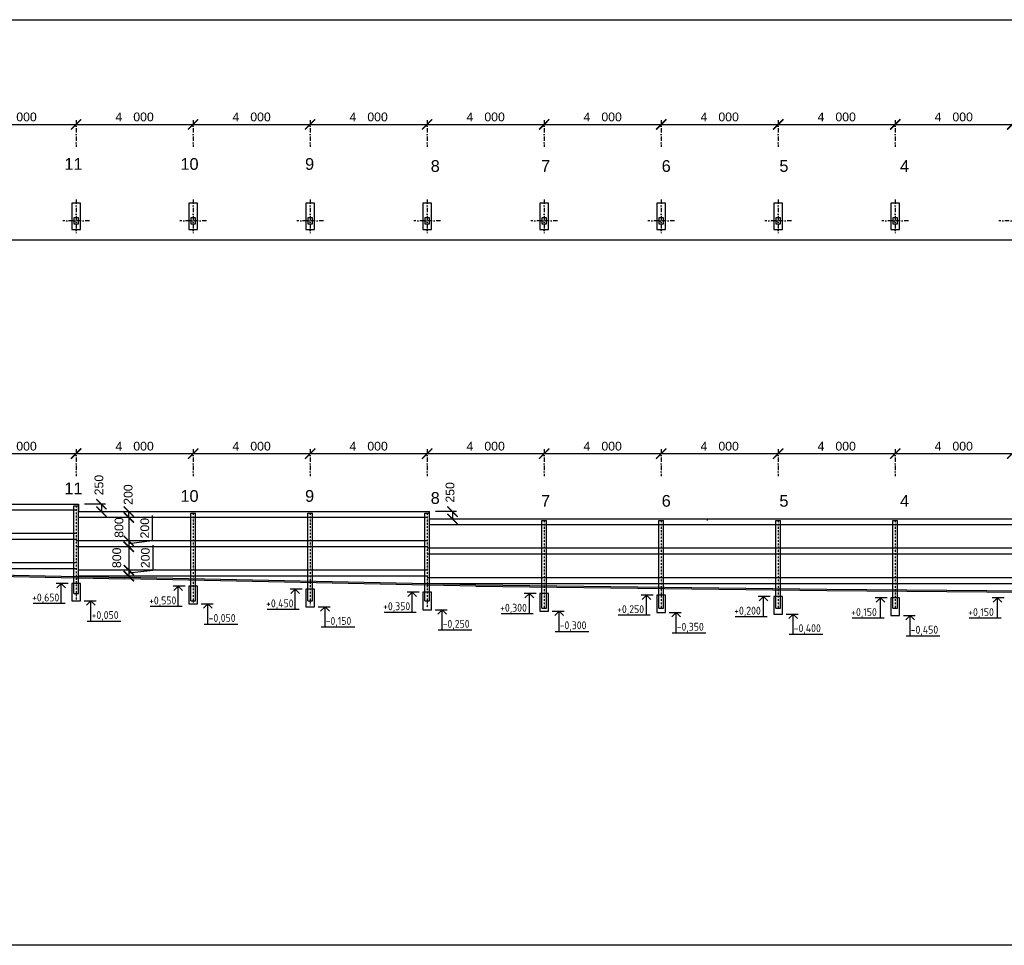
# Model space of a CAD drawing. Extents: x 4743276 to 9726129, y -4307434 to -1665362.
# Tile 6 of 121: x 4849515 to 4883173, y -2166710 to -2135082. Entities that reach past the tile are written whole.
import ezdxf
from ezdxf.enums import TextEntityAlignment as Align

# ---------------------------------------------------------------- set-up
doc = ezdxf.new("R2010")
doc.units = 0
doc.header["$MEASUREMENT"] = 0
doc.linetypes.add('BODKOCIARKOVANA_3', pattern=[5.6, 3, -1.3, 0, -1.3])
doc.layers.get('0').update_dxf_attribs({"linetype": 'CONTINUOUS'})
doc.layers.get('Defpoints').update_dxf_attribs({"color": 61, "linetype": 'CONTINUOUS'})
for name, color, linetype in [('DIM', 7, 'CONTINUOUS'), ('DVERE', 47, 'CONTINUOUS'), ('KÓTY', 4, 'CONTINUOUS'), ('MÚRY', 1, 'CONTINUOUS'), ('TENKÁ', 7, 'CONTINUOUS'), ('Výšky', 64, 'CONTINUOUS'), ('šrafy-múry', 8, 'CONTINUOUS')]:
    doc.layers.add(name, color=color, linetype=linetype)
doc.styles.add('Style-Arial', font='arial.ttf')
doc.styles.add('STYLE1', font='isocp.shx')
doc.dimstyles.new('STANDARD 100', dxfattribs={"dimtxt": 300, "dimasz": 350, "dimexe": 10, "dimexo": 200, "dimgap": 100, "dimtad": 1, "dimdsep": 46, "dimlunit": 6, "dimtxsty": 'Style-Arial', "dimblk": 'ARCHTICK', "dimblk1": 'OBLIQUE', "dimblk2": 'ARCHTICK', "dimcen": 2.5, "dimse1": 1, "dimse2": 1, "dimadec": 0, "dimazin": 0, "dimtfac": 1, "dimtmove": 1, "dimatfit": 3, "dimldrblk": 'OBLIQUE', "dimfxl": 1, "dimtolj": 1, "dimtzin": 0, "dimarcsym": 0})

# ---------------------------------------------------------------- blocks, each defined once
blk = doc.blocks.new('_ArchTick')
at = {"color": 0, "linetype": 'ByBlock', "const_width": 0.15}
blk.add_lwpolyline([(-0.5, -0.5), (0.5, 0.5)], dxfattribs=at)
blk = doc.blocks.new('*D42344')
at = {"layer": 'Defpoints', "color": 0}
for p in [(4851444, -2149910), (4847444, -2151692), (4851444, -2151667)]:
    blk.add_point(p, dxfattribs=at)
at = {"layer": 'KÓTY', "color": 0, "lineweight": -2}
blk.add_line((4847444, -2149910), (4851444, -2149910), dxfattribs=at)
at = {"layer": 'KÓTY', "color": 0, "linetype": 'ByBlock', "lineweight": -2, "xscale": 350, "yscale": 350, "zscale": 350, "rotation": 180}
blk.add_blockref('_ArchTick', (4847444, -2149910), dxfattribs=at)
at = {"layer": 'KÓTY', "color": 0, "linetype": 'ByBlock', "lineweight": -2, "xscale": 350, "yscale": 350, "zscale": 350}
blk.add_blockref('_ArchTick', (4851444, -2149910), dxfattribs=at)
at = {"layer": 'KÓTY', "color": 0, "insert": (4849444, -2149656), "char_height": 300, "attachment_point": 5, "style": 'Style-Arial'}
blk.add_mtext('\\A1;4ﾠ000', dxfattribs=at)
blk = doc.blocks.new('_OBLIQUE')
at = {"color": 0, "linetype": 'ByBlock'}
blk.add_line((-0.5, -0.5), (0.5, 0.5), dxfattribs=at)
blk = doc.blocks.new('*D42345')
at = {"layer": 'Defpoints', "color": 0}
for p in [(4855444, -2149910), (4851444, -2151472), (4855444, -2151942)]:
    blk.add_point(p, dxfattribs=at)
at = {"layer": 'KÓTY', "color": 0, "lineweight": -2}
blk.add_line((4851444, -2149910), (4855444, -2149910), dxfattribs=at)
at = {"layer": 'KÓTY', "color": 0, "linetype": 'ByBlock', "lineweight": -2, "xscale": 350, "yscale": 350, "zscale": 350, "rotation": 180}
blk.add_blockref('_ArchTick', (4851444, -2149910), dxfattribs=at)
at = {"layer": 'KÓTY', "color": 0, "linetype": 'ByBlock', "lineweight": -2, "xscale": 350, "yscale": 350, "zscale": 350}
blk.add_blockref('_ArchTick', (4855444, -2149910), dxfattribs=at)
at = {"layer": 'KÓTY', "color": 0, "insert": (4853444, -2149656), "char_height": 300, "attachment_point": 5, "style": 'Style-Arial'}
blk.add_mtext('\\A1;4ﾠ000', dxfattribs=at)
blk = doc.blocks.new('*D42346')
at = {"layer": 'Defpoints', "color": 0}
for p in [(4859444, -2149910), (4855444, -2151942), (4859444, -2151942)]:
    blk.add_point(p, dxfattribs=at)
at = {"layer": 'KÓTY', "color": 0, "lineweight": -2}
blk.add_line((4855444, -2149910), (4859444, -2149910), dxfattribs=at)
at = {"layer": 'KÓTY', "color": 0, "linetype": 'ByBlock', "lineweight": -2, "xscale": 350, "yscale": 350, "zscale": 350, "rotation": 180}
blk.add_blockref('_ArchTick', (4855444, -2149910), dxfattribs=at)
at = {"layer": 'KÓTY', "color": 0, "linetype": 'ByBlock', "lineweight": -2, "xscale": 350, "yscale": 350, "zscale": 350}
blk.add_blockref('_ArchTick', (4859444, -2149910), dxfattribs=at)
at = {"layer": 'KÓTY', "color": 0, "insert": (4857444, -2149656), "char_height": 300, "attachment_point": 5, "style": 'Style-Arial'}
blk.add_mtext('\\A1;4ﾠ000', dxfattribs=at)
blk = doc.blocks.new('*D42347')
at = {"layer": 'Defpoints', "color": 0}
for p in [(4863444, -2149910), (4859444, -2151942), (4863444, -2151942)]:
    blk.add_point(p, dxfattribs=at)
at = {"layer": 'KÓTY', "color": 0, "lineweight": -2}
blk.add_line((4859444, -2149910), (4863444, -2149910), dxfattribs=at)
at = {"layer": 'KÓTY', "color": 0, "linetype": 'ByBlock', "lineweight": -2, "xscale": 350, "yscale": 350, "zscale": 350, "rotation": 180}
blk.add_blockref('_ArchTick', (4859444, -2149910), dxfattribs=at)
at = {"layer": 'KÓTY', "color": 0, "linetype": 'ByBlock', "lineweight": -2, "xscale": 350, "yscale": 350, "zscale": 350}
blk.add_blockref('_ArchTick', (4863444, -2149910), dxfattribs=at)
at = {"layer": 'KÓTY', "color": 0, "insert": (4861444, -2149656), "char_height": 300, "attachment_point": 5, "style": 'Style-Arial'}
blk.add_mtext('\\A1;4ﾠ000', dxfattribs=at)
blk = doc.blocks.new('*D42348')
at = {"layer": 'Defpoints', "color": 0}
for p in [(4867444, -2149910), (4863444, -2151942), (4867444, -2152192)]:
    blk.add_point(p, dxfattribs=at)
at = {"layer": 'KÓTY', "color": 0, "lineweight": -2}
blk.add_line((4863444, -2149910), (4867444, -2149910), dxfattribs=at)
at = {"layer": 'KÓTY', "color": 0, "linetype": 'ByBlock', "lineweight": -2, "xscale": 350, "yscale": 350, "zscale": 350, "rotation": 180}
blk.add_blockref('_ArchTick', (4863444, -2149910), dxfattribs=at)
at = {"layer": 'KÓTY', "color": 0, "linetype": 'ByBlock', "lineweight": -2, "xscale": 350, "yscale": 350, "zscale": 350}
blk.add_blockref('_ArchTick', (4867444, -2149910), dxfattribs=at)
at = {"layer": 'KÓTY', "color": 0, "insert": (4865444, -2149656), "char_height": 300, "attachment_point": 5, "style": 'Style-Arial'}
blk.add_mtext('\\A1;4ﾠ000', dxfattribs=at)
blk = doc.blocks.new('*D42349')
at = {"layer": 'Defpoints', "color": 0}
for p in [(4871444, -2149910), (4867444, -2152192), (4871444, -2152192)]:
    blk.add_point(p, dxfattribs=at)
at = {"layer": 'KÓTY', "color": 0, "lineweight": -2}
blk.add_line((4867444, -2149910), (4871444, -2149910), dxfattribs=at)
at = {"layer": 'KÓTY', "color": 0, "linetype": 'ByBlock', "lineweight": -2, "xscale": 350, "yscale": 350, "zscale": 350, "rotation": 180}
blk.add_blockref('_ArchTick', (4867444, -2149910), dxfattribs=at)
at = {"layer": 'KÓTY', "color": 0, "linetype": 'ByBlock', "lineweight": -2, "xscale": 350, "yscale": 350, "zscale": 350}
blk.add_blockref('_ArchTick', (4871444, -2149910), dxfattribs=at)
at = {"layer": 'KÓTY', "color": 0, "insert": (4869444, -2149656), "char_height": 300, "attachment_point": 5, "style": 'Style-Arial'}
blk.add_mtext('\\A1;4ﾠ000', dxfattribs=at)
blk = doc.blocks.new('*D42350')
at = {"layer": 'Defpoints', "color": 0}
for p in [(4875444, -2149910), (4871444, -2152192), (4875444, -2152192)]:
    blk.add_point(p, dxfattribs=at)
at = {"layer": 'KÓTY', "color": 0, "lineweight": -2}
blk.add_line((4871444, -2149910), (4875444, -2149910), dxfattribs=at)
at = {"layer": 'KÓTY', "color": 0, "linetype": 'ByBlock', "lineweight": -2, "xscale": 350, "yscale": 350, "zscale": 350, "rotation": 180}
blk.add_blockref('_ArchTick', (4871444, -2149910), dxfattribs=at)
at = {"layer": 'KÓTY', "color": 0, "linetype": 'ByBlock', "lineweight": -2, "xscale": 350, "yscale": 350, "zscale": 350}
blk.add_blockref('_ArchTick', (4875444, -2149910), dxfattribs=at)
at = {"layer": 'KÓTY', "color": 0, "insert": (4873444, -2149656), "char_height": 300, "attachment_point": 5, "style": 'Style-Arial'}
blk.add_mtext('\\A1;4ﾠ000', dxfattribs=at)
blk = doc.blocks.new('*D42351')
at = {"layer": 'Defpoints', "color": 0}
for p in [(4879444, -2149910), (4875444, -2152192), (4879444, -2152192)]:
    blk.add_point(p, dxfattribs=at)
at = {"layer": 'KÓTY', "color": 0, "lineweight": -2}
blk.add_line((4875444, -2149910), (4879444, -2149910), dxfattribs=at)
at = {"layer": 'KÓTY', "color": 0, "linetype": 'ByBlock', "lineweight": -2, "xscale": 350, "yscale": 350, "zscale": 350, "rotation": 180}
blk.add_blockref('_ArchTick', (4875444, -2149910), dxfattribs=at)
at = {"layer": 'KÓTY', "color": 0, "linetype": 'ByBlock', "lineweight": -2, "xscale": 350, "yscale": 350, "zscale": 350}
blk.add_blockref('_ArchTick', (4879444, -2149910), dxfattribs=at)
at = {"layer": 'KÓTY', "color": 0, "insert": (4877444, -2149656), "char_height": 300, "attachment_point": 5, "style": 'Style-Arial'}
blk.add_mtext('\\A1;4ﾠ000', dxfattribs=at)
blk = doc.blocks.new('*D42352')
at = {"layer": 'Defpoints', "color": 0}
for p in [(4883444, -2149910), (4879444, -2152192), (4883444, -2152192)]:
    blk.add_point(p, dxfattribs=at)
at = {"layer": 'KÓTY', "color": 0, "lineweight": -2}
blk.add_line((4879444, -2149910), (4883444, -2149910), dxfattribs=at)
at = {"layer": 'KÓTY', "color": 0, "linetype": 'ByBlock', "lineweight": -2, "xscale": 350, "yscale": 350, "zscale": 350, "rotation": 180}
blk.add_blockref('_ArchTick', (4879444, -2149910), dxfattribs=at)
at = {"layer": 'KÓTY', "color": 0, "linetype": 'ByBlock', "lineweight": -2, "xscale": 350, "yscale": 350, "zscale": 350}
blk.add_blockref('_ArchTick', (4883444, -2149910), dxfattribs=at)
at = {"layer": 'KÓTY', "color": 0, "insert": (4881444, -2149656), "char_height": 300, "attachment_point": 5, "style": 'Style-Arial'}
blk.add_mtext('\\A1;4ﾠ000', dxfattribs=at)
blk = doc.blocks.new('*D42364')
at = {"layer": 'Defpoints', "color": 0}
for p in [(4855444, -2138660), (4851444, -2140417), (4855444, -2140692)]:
    blk.add_point(p, dxfattribs=at)
at = {"layer": 'KÓTY', "color": 0, "lineweight": -2}
blk.add_line((4851444, -2138660), (4855444, -2138660), dxfattribs=at)
at = {"layer": 'KÓTY', "color": 0, "linetype": 'ByBlock', "lineweight": -2, "xscale": 350, "yscale": 350, "zscale": 350, "rotation": 180}
blk.add_blockref('_ArchTick', (4851444, -2138660), dxfattribs=at)
at = {"layer": 'KÓTY', "color": 0, "linetype": 'ByBlock', "lineweight": -2, "xscale": 350, "yscale": 350, "zscale": 350}
blk.add_blockref('_ArchTick', (4855444, -2138660), dxfattribs=at)
at = {"layer": 'KÓTY', "color": 0, "insert": (4853444, -2138406), "char_height": 300, "attachment_point": 5, "style": 'Style-Arial'}
blk.add_mtext('\\A1;4ﾠ000', dxfattribs=at)
blk = doc.blocks.new('*D42365')
at = {"layer": 'Defpoints', "color": 0}
for p in [(4859444, -2138660), (4855444, -2140692), (4859444, -2140692)]:
    blk.add_point(p, dxfattribs=at)
at = {"layer": 'KÓTY', "color": 0, "lineweight": -2}
blk.add_line((4855444, -2138660), (4859444, -2138660), dxfattribs=at)
at = {"layer": 'KÓTY', "color": 0, "linetype": 'ByBlock', "lineweight": -2, "xscale": 350, "yscale": 350, "zscale": 350, "rotation": 180}
blk.add_blockref('_ArchTick', (4855444, -2138660), dxfattribs=at)
at = {"layer": 'KÓTY', "color": 0, "linetype": 'ByBlock', "lineweight": -2, "xscale": 350, "yscale": 350, "zscale": 350}
blk.add_blockref('_ArchTick', (4859444, -2138660), dxfattribs=at)
at = {"layer": 'KÓTY', "color": 0, "insert": (4857444, -2138406), "char_height": 300, "attachment_point": 5, "style": 'Style-Arial'}
blk.add_mtext('\\A1;4ﾠ000', dxfattribs=at)
blk = doc.blocks.new('*D42366')
at = {"layer": 'Defpoints', "color": 0}
for p in [(4863444, -2138660), (4859444, -2140692), (4863444, -2140692)]:
    blk.add_point(p, dxfattribs=at)
at = {"layer": 'KÓTY', "color": 0, "lineweight": -2}
blk.add_line((4859444, -2138660), (4863444, -2138660), dxfattribs=at)
at = {"layer": 'KÓTY', "color": 0, "linetype": 'ByBlock', "lineweight": -2, "xscale": 350, "yscale": 350, "zscale": 350, "rotation": 180}
blk.add_blockref('_ArchTick', (4859444, -2138660), dxfattribs=at)
at = {"layer": 'KÓTY', "color": 0, "linetype": 'ByBlock', "lineweight": -2, "xscale": 350, "yscale": 350, "zscale": 350}
blk.add_blockref('_ArchTick', (4863444, -2138660), dxfattribs=at)
at = {"layer": 'KÓTY', "color": 0, "insert": (4861444, -2138406), "char_height": 300, "attachment_point": 5, "style": 'Style-Arial'}
blk.add_mtext('\\A1;4ﾠ000', dxfattribs=at)
blk = doc.blocks.new('*D42367')
at = {"layer": 'Defpoints', "color": 0}
for p in [(4867444, -2138660), (4863444, -2140692), (4867444, -2140942)]:
    blk.add_point(p, dxfattribs=at)
at = {"layer": 'KÓTY', "color": 0, "lineweight": -2}
blk.add_line((4863444, -2138660), (4867444, -2138660), dxfattribs=at)
at = {"layer": 'KÓTY', "color": 0, "linetype": 'ByBlock', "lineweight": -2, "xscale": 350, "yscale": 350, "zscale": 350, "rotation": 180}
blk.add_blockref('_ArchTick', (4863444, -2138660), dxfattribs=at)
at = {"layer": 'KÓTY', "color": 0, "linetype": 'ByBlock', "lineweight": -2, "xscale": 350, "yscale": 350, "zscale": 350}
blk.add_blockref('_ArchTick', (4867444, -2138660), dxfattribs=at)
at = {"layer": 'KÓTY', "color": 0, "insert": (4865444, -2138406), "char_height": 300, "attachment_point": 5, "style": 'Style-Arial'}
blk.add_mtext('\\A1;4ﾠ000', dxfattribs=at)
blk = doc.blocks.new('*D42368')
at = {"layer": 'Defpoints', "color": 0}
for p in [(4871444, -2138660), (4867444, -2140942), (4871444, -2140942)]:
    blk.add_point(p, dxfattribs=at)
at = {"layer": 'KÓTY', "color": 0, "lineweight": -2}
blk.add_line((4867444, -2138660), (4871444, -2138660), dxfattribs=at)
at = {"layer": 'KÓTY', "color": 0, "linetype": 'ByBlock', "lineweight": -2, "xscale": 350, "yscale": 350, "zscale": 350, "rotation": 180}
blk.add_blockref('_ArchTick', (4867444, -2138660), dxfattribs=at)
at = {"layer": 'KÓTY', "color": 0, "linetype": 'ByBlock', "lineweight": -2, "xscale": 350, "yscale": 350, "zscale": 350}
blk.add_blockref('_ArchTick', (4871444, -2138660), dxfattribs=at)
at = {"layer": 'KÓTY', "color": 0, "insert": (4869444, -2138406), "char_height": 300, "attachment_point": 5, "style": 'Style-Arial'}
blk.add_mtext('\\A1;4ﾠ000', dxfattribs=at)
blk = doc.blocks.new('*D42369')
at = {"layer": 'Defpoints', "color": 0}
for p in [(4875444, -2138660), (4871444, -2140942), (4875444, -2140942)]:
    blk.add_point(p, dxfattribs=at)
at = {"layer": 'KÓTY', "color": 0, "lineweight": -2}
blk.add_line((4871444, -2138660), (4875444, -2138660), dxfattribs=at)
at = {"layer": 'KÓTY', "color": 0, "linetype": 'ByBlock', "lineweight": -2, "xscale": 350, "yscale": 350, "zscale": 350, "rotation": 180}
blk.add_blockref('_ArchTick', (4871444, -2138660), dxfattribs=at)
at = {"layer": 'KÓTY', "color": 0, "linetype": 'ByBlock', "lineweight": -2, "xscale": 350, "yscale": 350, "zscale": 350}
blk.add_blockref('_ArchTick', (4875444, -2138660), dxfattribs=at)
at = {"layer": 'KÓTY', "color": 0, "insert": (4873444, -2138406), "char_height": 300, "attachment_point": 5, "style": 'Style-Arial'}
blk.add_mtext('\\A1;4ﾠ000', dxfattribs=at)
blk = doc.blocks.new('*D42370')
at = {"layer": 'Defpoints', "color": 0}
for p in [(4879444, -2138660), (4875444, -2140942), (4879444, -2140942)]:
    blk.add_point(p, dxfattribs=at)
at = {"layer": 'KÓTY', "color": 0, "lineweight": -2}
blk.add_line((4875444, -2138660), (4879444, -2138660), dxfattribs=at)
at = {"layer": 'KÓTY', "color": 0, "linetype": 'ByBlock', "lineweight": -2, "xscale": 350, "yscale": 350, "zscale": 350, "rotation": 180}
blk.add_blockref('_ArchTick', (4875444, -2138660), dxfattribs=at)
at = {"layer": 'KÓTY', "color": 0, "linetype": 'ByBlock', "lineweight": -2, "xscale": 350, "yscale": 350, "zscale": 350}
blk.add_blockref('_ArchTick', (4879444, -2138660), dxfattribs=at)
at = {"layer": 'KÓTY', "color": 0, "insert": (4877444, -2138406), "char_height": 300, "attachment_point": 5, "style": 'Style-Arial'}
blk.add_mtext('\\A1;4ﾠ000', dxfattribs=at)
blk = doc.blocks.new('*D42371')
at = {"layer": 'Defpoints', "color": 0}
for p in [(4883444, -2138660), (4879444, -2140942), (4883444, -2140942)]:
    blk.add_point(p, dxfattribs=at)
at = {"layer": 'KÓTY', "color": 0, "lineweight": -2}
blk.add_line((4879444, -2138660), (4883444, -2138660), dxfattribs=at)
at = {"layer": 'KÓTY', "color": 0, "linetype": 'ByBlock', "lineweight": -2, "xscale": 350, "yscale": 350, "zscale": 350, "rotation": 180}
blk.add_blockref('_ArchTick', (4879444, -2138660), dxfattribs=at)
at = {"layer": 'KÓTY', "color": 0, "linetype": 'ByBlock', "lineweight": -2, "xscale": 350, "yscale": 350, "zscale": 350}
blk.add_blockref('_ArchTick', (4883444, -2138660), dxfattribs=at)
at = {"layer": 'KÓTY', "color": 0, "insert": (4881444, -2138406), "char_height": 300, "attachment_point": 5, "style": 'Style-Arial'}
blk.add_mtext('\\A1;4ﾠ000', dxfattribs=at)
blk = doc.blocks.new('*D42382')
at = {"layer": 'Defpoints', "color": 0}
for p in [(4851444, -2138660), (4847444, -2140442), (4851444, -2140417)]:
    blk.add_point(p, dxfattribs=at)
at = {"layer": 'KÓTY', "color": 0, "lineweight": -2}
blk.add_line((4847444, -2138660), (4851444, -2138660), dxfattribs=at)
at = {"layer": 'KÓTY', "color": 0, "linetype": 'ByBlock', "lineweight": -2, "xscale": 350, "yscale": 350, "zscale": 350, "rotation": 180}
blk.add_blockref('_ArchTick', (4847444, -2138660), dxfattribs=at)
at = {"layer": 'KÓTY', "color": 0, "linetype": 'ByBlock', "lineweight": -2, "xscale": 350, "yscale": 350, "zscale": 350}
blk.add_blockref('_ArchTick', (4851444, -2138660), dxfattribs=at)
at = {"layer": 'KÓTY', "color": 0, "insert": (4849444, -2138406), "char_height": 300, "attachment_point": 5, "style": 'Style-Arial'}
blk.add_mtext('\\A1;4ﾠ000', dxfattribs=at)
blk = doc.blocks.new('*D42444')
at = {"layer": 'Defpoints', "color": 0}
for p in [(4863524, -2151892), (4863524, -2152142), (4864309, -2152142)]:
    blk.add_point(p, dxfattribs=at)
at = {"layer": 'KÓTY', "color": 0, "lineweight": -2}
blk.add_line((4864309, -2151892), (4864309, -2152142), dxfattribs=at)
at = {"layer": 'KÓTY', "color": 0, "linetype": 'ByBlock', "lineweight": -2, "xscale": 350, "yscale": 350, "zscale": 350}
for p, rotation in [((4864309, -2151892), 90), ((4864309, -2152142), 270)]:
    blk.add_blockref('_ArchTick', p, dxfattribs=dict(at, rotation=rotation))
at = {"layer": 'KÓTY', "color": 0, "insert": (4864226, -2151234), "char_height": 300, "attachment_point": 5, "rotation": 90, "style": 'Style-Arial'}
blk.add_mtext('\\A1;250', dxfattribs=at)
blk = doc.blocks.new('*D42445')
at = {"layer": 'Defpoints', "color": 0}
for p in [(4851524, -2151642), (4851524, -2151892), (4852309, -2151892)]:
    blk.add_point(p, dxfattribs=at)
at = {"layer": 'KÓTY', "color": 0, "lineweight": -2}
blk.add_line((4852309, -2151642), (4852309, -2151892), dxfattribs=at)
at = {"layer": 'KÓTY', "color": 0, "linetype": 'ByBlock', "lineweight": -2, "xscale": 350, "yscale": 350, "zscale": 350}
for p, rotation in [((4852309, -2151642), 90), ((4852309, -2151892), 270)]:
    blk.add_blockref('_ArchTick', p, dxfattribs=dict(at, rotation=rotation))
at = {"layer": 'KÓTY', "color": 0, "insert": (4852226, -2150984), "char_height": 300, "attachment_point": 5, "rotation": 90, "style": 'Style-Arial'}
blk.add_mtext('\\A1;250', dxfattribs=at)
blk = doc.blocks.new('*D42482')
at = {"layer": 'Defpoints', "color": 0}
for p in [(4852718, -2151892), (4853244, -2151892), (4852718, -2152092)]:
    blk.add_point(p, dxfattribs=at)
at = {"layer": 'DIM', "color": 0, "lineweight": -2}
blk.add_line((4853244, -2152092), (4853244, -2151892), dxfattribs=at)
at = {"layer": 'DIM', "color": 0, "linetype": 'ByBlock', "lineweight": -2, "xscale": 350, "yscale": 350, "zscale": 350}
for p, rotation in [((4853244, -2151892), 90), ((4853244, -2152092), 270)]:
    blk.add_blockref('_ArchTick', p, dxfattribs=dict(at, rotation=rotation))
at = {"layer": 'DIM', "color": 0, "insert": (4853224, -2151309), "char_height": 300, "attachment_point": 5, "rotation": 90, "style": 'Style-Arial'}
blk.add_mtext('\\A1;200', dxfattribs=at)
blk = doc.blocks.new('*D42483')
at = {"layer": 'Defpoints', "color": 0}
for p in [(4853244, -2152092), (4853244, -2152892), (4853244, -2152892)]:
    blk.add_point(p, dxfattribs=at)
at = {"layer": 'DIM', "color": 0, "lineweight": -2}
blk.add_line((4853244, -2152092), (4853244, -2152892), dxfattribs=at)
at = {"layer": 'DIM', "color": 0, "linetype": 'ByBlock', "lineweight": -2, "xscale": 350, "yscale": 350, "zscale": 350}
for p, rotation in [((4853244, -2152092), 90), ((4853244, -2152892), 270)]:
    blk.add_blockref('_ArchTick', p, dxfattribs=dict(at, rotation=rotation))
at = {"layer": 'DIM', "color": 0, "insert": (4852911, -2152436), "char_height": 300, "attachment_point": 5, "rotation": 90, "style": 'Style-Arial'}
blk.add_mtext('\\A1;800', dxfattribs=at)
blk = doc.blocks.new('*D42484')
at = {"layer": 'Defpoints', "color": 0}
for p in [(4853244, -2152892), (4853244, -2153092), (4853244, -2153092)]:
    blk.add_point(p, dxfattribs=at)
at = {"layer": 'DIM', "color": 0, "lineweight": -2}
for p, q in [((4854045, -2152023), (4854045, -2152890)), ((4854045, -2152890), (4853244, -2152992)), ((4853244, -2152892), (4853244, -2153092))]:
    blk.add_line(p, q, dxfattribs=at)
at = {"layer": 'DIM', "color": 0, "linetype": 'ByBlock', "lineweight": -2, "xscale": 350, "yscale": 350, "zscale": 350}
for p, rotation in [((4853244, -2152892), 90), ((4853244, -2153092), 270)]:
    blk.add_blockref('_ArchTick', p, dxfattribs=dict(at, rotation=rotation))
at = {"layer": 'DIM', "color": 0, "insert": (4853792, -2152457), "char_height": 300, "attachment_point": 5, "rotation": 90, "style": 'Style-Arial'}
blk.add_mtext('\\A1;200', dxfattribs=at)
blk = doc.blocks.new('*D42485')
at = {"layer": 'Defpoints', "color": 0}
for p in [(4853244, -2153092), (4853244, -2153892), (4853244, -2153892)]:
    blk.add_point(p, dxfattribs=at)
at = {"layer": 'DIM', "color": 0, "lineweight": -2}
blk.add_line((4853244, -2153092), (4853244, -2153892), dxfattribs=at)
at = {"layer": 'DIM', "color": 0, "linetype": 'ByBlock', "lineweight": -2, "xscale": 350, "yscale": 350, "zscale": 350}
for p, rotation in [((4853244, -2153092), 90), ((4853244, -2153892), 270)]:
    blk.add_blockref('_ArchTick', p, dxfattribs=dict(at, rotation=rotation))
at = {"layer": 'DIM', "color": 0, "insert": (4852835, -2153470), "char_height": 300, "attachment_point": 5, "rotation": 90, "style": 'Style-Arial'}
blk.add_mtext('\\A1;800', dxfattribs=at)
blk = doc.blocks.new('*D42486')
at = {"layer": 'Defpoints', "color": 0}
for p in [(4853244, -2153892), (4853244, -2154092), (4853244, -2154092)]:
    blk.add_point(p, dxfattribs=at)
at = {"layer": 'DIM', "color": 0, "lineweight": -2}
for p, q in [((4854065, -2153039), (4854065, -2153906)), ((4853244, -2153892), (4853244, -2154092)), ((4854065, -2153906), (4853244, -2153992))]:
    blk.add_line(p, q, dxfattribs=at)
at = {"layer": 'DIM', "color": 0, "linetype": 'ByBlock', "lineweight": -2, "xscale": 350, "yscale": 350, "zscale": 350}
for p, rotation in [((4853244, -2153892), 90), ((4853244, -2154092), 270)]:
    blk.add_blockref('_ArchTick', p, dxfattribs=dict(at, rotation=rotation))
at = {"layer": 'DIM', "color": 0, "insert": (4853812, -2153473), "char_height": 300, "attachment_point": 5, "rotation": 90, "style": 'Style-Arial'}
blk.add_mtext('\\A1;200', dxfattribs=at)

msp = doc.modelspace()

# ---------------------------------------------------------------- linework, layer by layer
at = {"layer": 'Defpoints'}
msp.add_lwpolyline([(4816590, -2135082), (4906071, -2135082), (4906071, -2166710.5), (4816590, -2166710.5)], close=True, dxfattribs=at)
at = {"layer": 'DVERE'}
for p, q in [((4851364.388, -2151692), (4851524.388, -2151692)), ((4851364.388, -2154692), (4851364.388, -2151692)), ((4851524.388, -2154692), (4851524.388, -2151692)), ((4855364.388, -2151942), (4855524.388, -2151942)), ((4855364.388, -2154942), (4855364.388, -2151942)), ((4855524.388, -2154942), (4855524.388, -2151942)), ((4859364.388, -2151942), (4859524.388, -2151942)), ((4859364.388, -2154942), (4859364.388, -2151942)), ((4859524.388, -2154942), (4859524.388, -2151942)), ((4863364.388, -2154942), (4863364.388, -2151942)), ((4863364.388, -2151942), (4863524.388, -2151942)), ((4863524.388, -2154942), (4863524.388, -2151942)), ((4867364.388, -2155192), (4867364.388, -2152192)), ((4867364.388, -2152192), (4867524.388, -2152192)), ((4867524.388, -2155192), (4867524.388, -2152192)), ((4871364.388, -2155192), (4871364.388, -2152192)), ((4871364.388, -2152192), (4871524.388, -2152192)), ((4871524.388, -2155192), (4871524.388, -2152192)), ((4875364.388, -2155192), (4875364.388, -2152192)), ((4875364.388, -2152192), (4875524.388, -2152192)), ((4875524.388, -2155192), (4875524.388, -2152192)), ((4879364.388, -2155192), (4879364.388, -2152192)), ((4879364.388, -2152192), (4879524.388, -2152192)), ((4879524.388, -2155192), (4879524.388, -2152192)), ((4851364.388, -2154692), (4851524.388, -2154692)), ((4855364.388, -2154942), (4855524.388, -2154942)), ((4859364.388, -2154942), (4859524.388, -2154942)), ((4863364.388, -2154942), (4863524.388, -2154942)), ((4867364.388, -2155192), (4867524.388, -2155192)), ((4871364.388, -2155192), (4871524.388, -2155192)), ((4875364.388, -2155192), (4875524.388, -2155192)), ((4879364.388, -2155192), (4879524.388, -2155192))]:
    msp.add_line(p, q, dxfattribs=at)
for points in [[(4851524.388, -2141855.5), (4851364.388, -2141855.5), (4851364.388, -2142055.5), (4851524.388, -2142055.5)], [(4855524.388, -2141855.5), (4855364.388, -2141855.5), (4855364.388, -2142055.5), (4855524.388, -2142055.5)], [(4859524.388, -2141855.5), (4859364.388, -2141855.5), (4859364.388, -2142055.5), (4859524.388, -2142055.5)], [(4863524.388, -2141855.5), (4863364.388, -2141855.5), (4863364.388, -2142055.5), (4863524.388, -2142055.5)], [(4867524.388, -2141855.5), (4867364.388, -2141855.5), (4867364.388, -2142055.5), (4867524.388, -2142055.5)], [(4871524.388, -2141855.5), (4871364.388, -2141855.5), (4871364.388, -2142055.5), (4871524.388, -2142055.5)], [(4875524.388, -2141855.5), (4875364.388, -2141855.5), (4875364.388, -2142055.5), (4875524.388, -2142055.5)], [(4879524.388, -2141855.5), (4879364.388, -2141855.5), (4879364.388, -2142055.5), (4879524.388, -2142055.5)]]:
    msp.add_lwpolyline(points, close=True, dxfattribs=at)
at = {"layer": 'KÓTY', "linetype": 'BODKOCIARKOVANA_3', "ltscale": 50}
for p, q in [((4851444.388, -2138510.5), (4851444.388, -2139427)), ((4855444.388, -2138510.5), (4855444.388, -2139427)), ((4859444.388, -2138510.5), (4859444.388, -2139427)), ((4863444.388, -2138510.5), (4863444.388, -2139427)), ((4867444.388, -2138510.5), (4867444.388, -2139427)), ((4871444.388, -2138510.5), (4871444.388, -2139427)), ((4875444.388, -2138510.5), (4875444.388, -2139427)), ((4879444.388, -2138510.5), (4879444.388, -2139427)), ((4851444.388, -2141229), (4851444.388, -2142381)), ((4855444.388, -2141229), (4855444.388, -2142381)), ((4859444.388, -2141229), (4859444.388, -2142381)), ((4863444.388, -2141229), (4863444.388, -2142381)), ((4867444.388, -2141229), (4867444.388, -2142381)), ((4871444.388, -2141229), (4871444.388, -2142381)), ((4875444.388, -2141229), (4875444.388, -2142381)), ((4879444.388, -2141229), (4879444.388, -2142381)), ((4851898.5, -2141955.5), (4850990.276, -2141955.5)), ((4855898.5, -2141955.5), (4854990.276, -2141955.5)), ((4859898.5, -2141955.5), (4858990.276, -2141955.5)), ((4863898.5, -2141955.5), (4862990.276, -2141955.5)), ((4867898.5, -2141955.5), (4866990.276, -2141955.5)), ((4871898.5, -2141955.5), (4870990.276, -2141955.5)), ((4875898.5, -2141955.5), (4874990.276, -2141955.5)), ((4879898.5, -2141955.5), (4878990.276, -2141955.5)), ((4883898.5, -2141955.5), (4882990.276, -2141955.5)), ((4851444.388, -2149760.5), (4851444.388, -2150677)), ((4855444.388, -2149760.5), (4855444.388, -2150677)), ((4859444.388, -2149760.5), (4859444.388, -2150677)), ((4863444.388, -2149760.5), (4863444.388, -2150677)), ((4867444.388, -2149760.5), (4867444.388, -2150677)), ((4871444.388, -2149760.5), (4871444.388, -2150677)), ((4875444.388, -2149760.5), (4875444.388, -2150677)), ((4879444.388, -2149760.5), (4879444.388, -2150677))]:
    msp.add_line(p, q, dxfattribs=at)
at = {"layer": 'KÓTY'}
for p, q in [((4852452.5, -2151642), (4851727, -2151642)), ((4864452.5, -2151892), (4863727, -2151892))]:
    msp.add_line(p, q, dxfattribs=at)
at = {"layer": 'MÚRY'}
for points in [[(4851594.388, -2141355.5), (4851294.388, -2141355.5), (4851294.388, -2142255.5), (4851594.388, -2142255.5)], [(4855594.388, -2141355.5), (4855294.388, -2141355.5), (4855294.388, -2142255.5), (4855594.388, -2142255.5)], [(4859594.388, -2141355.5), (4859294.388, -2141355.5), (4859294.388, -2142255.5), (4859594.388, -2142255.5)], [(4863594.388, -2141355.5), (4863294.388, -2141355.5), (4863294.388, -2142255.5), (4863594.388, -2142255.5)], [(4867594.388, -2141355.5), (4867294.388, -2141355.5), (4867294.388, -2142255.5), (4867594.388, -2142255.5)], [(4871594.388, -2141355.5), (4871294.388, -2141355.5), (4871294.388, -2142255.5), (4871594.388, -2142255.5)], [(4875594.388, -2141355.5), (4875294.388, -2141355.5), (4875294.388, -2142255.5), (4875594.388, -2142255.5)], [(4879594.388, -2141355.5), (4879294.388, -2141355.5), (4879294.388, -2142255.5), (4879594.388, -2142255.5)]]:
    msp.add_lwpolyline(points, close=True, dxfattribs=at)
at = {"layer": 'TENKÁ'}
for p, q in [((4826268, -2142605.5), (4901492.112, -2142605.5)), ((4851166.888, -2154342), (4850759.276, -2154342)), ((4850936.776, -2154342), (4850788.284, -2154490.492)), ((4850936.776, -2155033), (4850936.776, -2154342)), ((4850936.776, -2154342), (4851085.269, -2154490.492)), ((4855166.888, -2154442), (4854759.276, -2154442)), ((4854936.776, -2154442), (4854788.284, -2154590.492)), ((4854936.776, -2155133), (4854936.776, -2154442)), ((4854936.776, -2154442), (4855085.269, -2154590.492)), ((4859166.888, -2154542), (4858759.276, -2154542)), ((4858936.776, -2154542), (4858788.284, -2154690.492)), ((4858936.776, -2155233), (4858936.776, -2154542)), ((4858936.776, -2154542), (4859085.269, -2154690.492)), ((4863166.888, -2154642), (4862759.276, -2154642)), ((4862936.776, -2154642), (4862788.284, -2154790.492)), ((4862936.776, -2155333), (4862936.776, -2154642)), ((4862936.776, -2154642), (4863085.269, -2154790.492)), ((4867166.888, -2154692), (4866759.276, -2154692)), ((4866936.776, -2154692), (4866788.284, -2154840.492)), ((4866936.776, -2155383), (4866936.776, -2154692)), ((4866936.776, -2154692), (4867085.269, -2154840.492)), ((4871166.888, -2154742), (4870759.276, -2154742)), ((4870936.776, -2154742), (4870788.284, -2154890.492)), ((4870936.776, -2155433), (4870936.776, -2154742)), ((4870936.776, -2154742), (4871085.269, -2154890.492)), ((4851067.276, -2155033), (4849974.5, -2155033)), ((4851721.888, -2154942), (4852129.5, -2154942)), ((4851952, -2154942), (4851803.508, -2155090.492)), ((4851952, -2155633), (4851952, -2154942)), ((4851952, -2154942), (4852100.492, -2155090.492)), ((4855721.888, -2155042), (4856129.5, -2155042)), ((4855952, -2155042), (4855803.508, -2155190.492)), ((4855952, -2155733), (4855952, -2155042)), ((4855952, -2155042), (4856100.492, -2155190.492)), ((4875166.888, -2154792), (4874759.276, -2154792)), ((4874936.776, -2154792), (4874788.284, -2154940.492)), ((4874936.776, -2155483), (4874936.776, -2154792)), ((4874936.776, -2154792), (4875085.269, -2154940.492)), ((4879166.888, -2154842), (4878759.276, -2154842)), ((4878936.776, -2154842), (4878788.284, -2154990.492)), ((4878936.776, -2155533), (4878936.776, -2154842)), ((4878936.776, -2154842), (4879085.269, -2154990.492)), ((4883166.888, -2154842), (4882759.276, -2154842)), ((4882936.776, -2154842), (4882788.284, -2154990.492)), ((4882936.776, -2155533), (4882936.776, -2154842)), ((4882936.776, -2154842), (4883085.269, -2154990.492)), ((4855067.276, -2155133), (4853974.5, -2155133)), ((4859067.276, -2155233), (4857974.5, -2155233)), ((4859721.888, -2155142), (4860129.5, -2155142)), ((4859952, -2155142), (4859803.508, -2155290.492)), ((4859952, -2155833), (4859952, -2155142)), ((4859952, -2155142), (4860100.492, -2155290.492)), ((4863067.276, -2155333), (4861974.5, -2155333)), ((4863721.888, -2155242), (4864129.5, -2155242)), ((4863952, -2155242), (4863803.508, -2155390.492)), ((4863952, -2155933), (4863952, -2155242)), ((4863952, -2155242), (4864100.492, -2155390.492)), ((4867067.276, -2155383), (4865974.5, -2155383)), ((4867721.888, -2155292), (4868129.5, -2155292)), ((4867952, -2155292), (4867803.508, -2155440.492)), ((4867952, -2155983), (4867952, -2155292)), ((4867952, -2155292), (4868100.492, -2155440.492)), ((4871067.276, -2155433), (4869974.5, -2155433)), ((4871721.888, -2155342), (4872129.5, -2155342)), ((4871952, -2155342), (4871803.508, -2155490.492)), ((4871952, -2156033), (4871952, -2155342)), ((4871952, -2155342), (4872100.492, -2155490.492)), ((4875721.888, -2155392), (4876129.5, -2155392)), ((4875952, -2155392), (4875803.508, -2155540.492)), ((4875952, -2156083), (4875952, -2155392)), ((4875952, -2155392), (4876100.492, -2155540.492)), ((4851821.5, -2155633), (4852972.5, -2155633)), ((4855821.5, -2155733), (4856972.5, -2155733)), ((4875067.276, -2155483), (4873974.5, -2155483)), ((4879067.276, -2155533), (4877974.5, -2155533)), ((4879721.888, -2155442), (4880129.5, -2155442)), ((4879952, -2155442), (4879803.508, -2155590.492)), ((4879952, -2156133), (4879952, -2155442)), ((4879952, -2155442), (4880100.492, -2155590.492)), ((4883067.276, -2155533), (4881974.5, -2155533)), ((4859821.5, -2155833), (4860972.5, -2155833)), ((4863821.5, -2155933), (4864972.5, -2155933)), ((4867821.5, -2155983), (4868972.5, -2155983)), ((4871821.5, -2156033), (4872972.5, -2156033)), ((4875821.5, -2156083), (4876972.5, -2156083)), ((4879821.5, -2156133), (4880972.5, -2156133))]:
    msp.add_line(p, q, dxfattribs=at)
at = {"layer": 'TENKÁ', "color": 8}
for p, q in [((4851444.388, -2151842), (4839524.388, -2151842)), ((4863444.388, -2152092), (4851524.388, -2152092)), ((4887444.388, -2152342), (4863524.388, -2152342)), ((4851444.388, -2152642), (4839444.388, -2152642)), ((4851444.388, -2152842), (4839444.388, -2152842)), ((4863444.388, -2152892), (4851444.388, -2152892)), ((4863444.388, -2153092), (4851444.388, -2153092)), ((4887444.388, -2153142), (4863444.388, -2153142)), ((4887444.388, -2153342), (4863444.388, -2153342)), ((4851444.388, -2153642), (4839524.388, -2153642)), ((4851444.388, -2153842), (4839524.388, -2153842)), ((4863444.388, -2153892), (4851524.388, -2153892)), ((4863444.388, -2154092), (4851524.388, -2154092)), ((4863444.388, -2154142), (4887444.388, -2154142)), ((4863444.388, -2154342), (4887444.388, -2154342))]:
    msp.add_line(p, q, dxfattribs=at)
at = {"layer": 'TENKÁ'}
for points in [[(4851594.388, -2154342), (4851294.388, -2154342), (4851294.388, -2154942), (4851594.388, -2154942)], [(4855594.388, -2154442), (4855294.388, -2154442), (4855294.388, -2155042), (4855594.388, -2155042)], [(4859594.388, -2154542), (4859294.388, -2154542), (4859294.388, -2155142), (4859594.388, -2155142)], [(4863594.388, -2154642), (4863294.388, -2154642), (4863294.388, -2155242), (4863594.388, -2155242)], [(4867594.388, -2154692), (4867294.388, -2154692), (4867294.388, -2155292), (4867594.388, -2155292)], [(4871594.388, -2154742), (4871294.388, -2154742), (4871294.388, -2155342), (4871594.388, -2155342)], [(4875594.388, -2154792), (4875294.388, -2154792), (4875294.388, -2155392), (4875594.388, -2155392)], [(4879594.388, -2154842), (4879294.388, -2154842), (4879294.388, -2155442), (4879594.388, -2155442)]]:
    msp.add_lwpolyline(points, close=True, dxfattribs=at)
at = {"layer": 'Výšky', "color": 30}
for p, q in [((4839524.388, -2151642), (4851524.388, -2151642)), ((4851524.388, -2151642), (4851524.388, -2151892)), ((4851524.388, -2151892), (4863524.388, -2151892)), ((4863524.388, -2152142), (4863524.388, -2151892)), ((4863524.388, -2152142), (4887444.388, -2152142)), ((4841105.43, -2153892.011), (4853105.43, -2154142.011)), ((4865105.43, -2154392.011), (4853105.43, -2154142.011)), ((4865105.013, -2154392.004), (4877105.013, -2154542.004)), ((4877104.808, -2154542.002), (4887444.388, -2154628.743))]:
    msp.add_line(p, q, dxfattribs=at)
at = {"layer": 'Výšky', "color": 90}
msp.add_line((4873024.388, -2152192), (4873024.388, -2152167), dxfattribs=at)
at = {"layer": 'Výšky', "color": 1}
for p, q in [((4841104.388, -2153942), (4853104.388, -2154192)), ((4865104.388, -2154442), (4853104.388, -2154192)), ((4865104.388, -2154442), (4877104.388, -2154592)), ((4877104.388, -2154592), (4889024.388, -2154692))]:
    msp.add_line(p, q, dxfattribs=at)
at = {"layer": 'šrafy-múry', "linetype": 'BODKOCIARKOVANA_3', "ltscale": 20}
for p, q in [((4851444.388, -2151692), (4851444.388, -2154892)), ((4855444.388, -2151942), (4855444.388, -2154992)), ((4859444.388, -2151942), (4859444.388, -2155092)), ((4863444.388, -2151942), (4863444.388, -2155192)), ((4867444.388, -2152192), (4867444.388, -2155192)), ((4871444.388, -2152192), (4871444.388, -2155192)), ((4875444.388, -2152192), (4875444.388, -2155192)), ((4879444.388, -2152192), (4879444.388, -2155192))]:
    msp.add_line(p, q, dxfattribs=at)

# ---------------------------------------------------------------- texts
at = {"layer": 'TENKÁ', "style": 'Style-Arial'}
for s, p in [('11', (4851351.418, -2139812.165)), ('10', (4855319.918, -2139812.165)), ('9', (4859425.918, -2139812.165)), ('8', (4863720.306, -2139881.665)), ('7', (4867492.306, -2139881.665)), ('6', (4871615.806, -2139881.665)), ('5', (4875639.306, -2139881.665)), ('4', (4879763.306, -2139881.665)), ('11', (4851351.418, -2150897.165)), ('10', (4855319.918, -2151156.165)), ('9', (4859425.918, -2151156.165)), ('8', (4863720.306, -2151225.665)), ('7', (4867492.306, -2151323.165)), ('6', (4871615.806, -2151323.165)), ('5', (4875639.306, -2151323.165)), ('4', (4879763.306, -2151323.165))]:
    msp.add_text(s, height=400, dxfattribs=at).set_placement(p, align=Align.TOP_CENTER)
at = {"layer": 'TENKÁ', "ltscale": 0.25, "style": 'STYLE1'}
for s, p in [('+0,650', (4849937.267, -2154960.792)), ('+0,550', (4853937.267, -2155060.792)), ('+0,450', (4857937.267, -2155160.792)), ('+0,350', (4861937.267, -2155260.792)), ('+0,300', (4865937.267, -2155310.792)), ('+0,250', (4869937.267, -2155360.792)), ('+0,050', (4851972.991, -2155560.792)), ('-0,050', (4855972.991, -2155660.792)), ('+0,200', (4873937.267, -2155410.792)), ('+0,150', (4877937.267, -2155460.792)), ('+0,150', (4881937.267, -2155460.792)), ('-0,150', (4859972.991, -2155760.792)), ('-0,250', (4863972.991, -2155860.792)), ('-0,300', (4867972.991, -2155910.792)), ('-0,350', (4871972.991, -2155960.792)), ('-0,400', (4875972.991, -2156010.792)), ('-0,450', (4879972.991, -2156060.792))]:
    msp.add_text(s, height=270, dxfattribs=at).set_placement(p)

# ---------------------------------------------------------------- dimensions: what is measured, and where the dimension line sits
at = {"layer": 'DIM'}
for base, p1, p2, picture, middle in [((4853244, -2151892), (4852718, -2152092), (4852718, -2151892), '*D42482', (4853477.5, -2151309)), ((4853244, -2152892), (4853244, -2152092), (4853244, -2152892), '*D42483', (4853164.5, -2152436.5)), ((4853244, -2153092), (4853244, -2152892), (4853244, -2153092), '*D42484', (4854045, -2152790)), ((4853244, -2153892), (4853244, -2153092), (4853244, -2153892), '*D42485', (4853088, -2153470.5)), ((4853244, -2154092), (4853244, -2153892), (4853244, -2154092), '*D42486', (4854065, -2153806))]:
    dim = msp.add_linear_dim(base=base, p1=p1, p2=p2, angle=90, dimstyle='STANDARD 100', dxfattribs=at)
    dim.commit()
    dim.dimension.update_dxf_attribs({"geometry": picture, "text_midpoint": middle, "dimtype": 160})
at = {"layer": 'KÓTY'}
for base, p1, p2, picture, middle in [((4851444.388, -2138659.5), (4847444.388, -2140442), (4851444.388, -2140417), '*D42382', (4849444.388, -2138406.328)), ((4855444.388, -2138659.5), (4851444.388, -2140417), (4855444.388, -2140692), '*D42364', (4853444.388, -2138406.328)), ((4859444.388, -2138659.5), (4855444.388, -2140692), (4859444.388, -2140692), '*D42365', (4857444.388, -2138406.328)), ((4863444.388, -2138659.5), (4859444.388, -2140692), (4863444.388, -2140692), '*D42366', (4861444.388, -2138406.328)), ((4867444.388, -2138659.5), (4863444.388, -2140692), (4867444.388, -2140942), '*D42367', (4865444.388, -2138406.328)), ((4871444.388, -2138659.5), (4867444.388, -2140942), (4871444.388, -2140942), '*D42368', (4869444.388, -2138406.328)), ((4875444.388, -2138659.5), (4871444.388, -2140942), (4875444.388, -2140942), '*D42369', (4873444.388, -2138406.328)), ((4879444.388, -2138659.5), (4875444.388, -2140942), (4879444.388, -2140942), '*D42370', (4877444.388, -2138406.328)), ((4883444.388, -2138659.5), (4879444.388, -2140942), (4883444.388, -2140942), '*D42371', (4881444.388, -2138406.328)), ((4851444.388, -2149909.5), (4847444.388, -2151692), (4851444.388, -2151667), '*D42344', (4849444.388, -2149656.328)), ((4855444.388, -2149909.5), (4851444.388, -2151471.915), (4855444.388, -2151942), '*D42345', (4853444.388, -2149656.328)), ((4859444.388, -2149909.5), (4855444.388, -2151942), (4859444.388, -2151942), '*D42346', (4857444.388, -2149656.328)), ((4863444.388, -2149909.5), (4859444.388, -2151942), (4863444.388, -2151942), '*D42347', (4861444.388, -2149656.328)), ((4867444.388, -2149909.5), (4863444.388, -2151942), (4867444.388, -2152192), '*D42348', (4865444.388, -2149656.328)), ((4871444.388, -2149909.5), (4867444.388, -2152192), (4871444.388, -2152192), '*D42349', (4869444.388, -2149656.328)), ((4875444.388, -2149909.5), (4871444.388, -2152192), (4875444.388, -2152192), '*D42350', (4873444.388, -2149656.328)), ((4879444.388, -2149909.5), (4875444.388, -2152192), (4879444.388, -2152192), '*D42351', (4877444.388, -2149656.328)), ((4883444.388, -2149909.5), (4879444.388, -2152192), (4883444.388, -2152192), '*D42352', (4881444.388, -2149656.328))]:
    dim = msp.add_linear_dim(base=base, p1=p1, p2=p2, dimstyle='STANDARD 100', override={"dimtxsty": 'Style-Arial', "dimldrblk": 'OBLIQUE'}, dxfattribs=at)
    dim.commit()
    dim.dimension.update_dxf_attribs({"geometry": picture, "text_midpoint": middle})
for base, p1, p2, picture, middle in [((4852309, -2151892), (4851524.388, -2151642), (4851524.388, -2151892), '*D42445', (4852479.5, -2150984.5)), ((4864309, -2152142), (4863524.388, -2151892), (4863524.388, -2152142), '*D42444', (4864479.5, -2151234.5))]:
    dim = msp.add_linear_dim(base=base, p1=p1, p2=p2, angle=90, dimstyle='STANDARD 100', override={"dimtxsty": 'Style-Arial', "dimldrblk": 'OBLIQUE'}, dxfattribs=at)
    dim.commit()
    dim.dimension.update_dxf_attribs({"geometry": picture, "text_midpoint": middle, "dimtype": 160})

doc.saveas('drawing.dxf')
